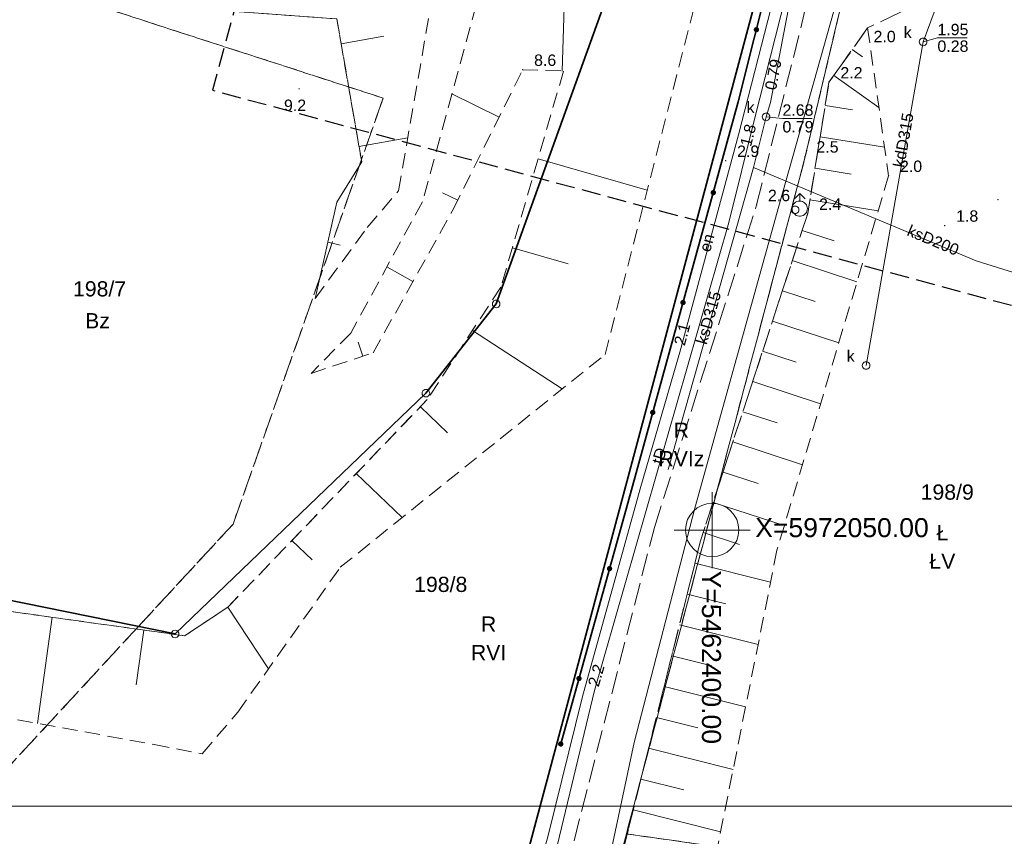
# Model space of a CAD drawing. Extents: x 5461355 to 5464904, y 5969481 to 5972975.
# Tile 7 of 40: x 5462354 to 5462419, y 5972030 to 5972084. Entities that reach past the tile are written whole.
import ezdxf
from ezdxf.enums import TextEntityAlignment as Align

# ---------------------------------------------------------------- set-up
doc = ezdxf.new("R2010")
doc.units = 0
doc.header["$PDSIZE"] = 0.75
for name, pattern in [('L_0_05', [1.75, 1.25, -0.5]), ('PRZER1-1', [1, 0.5, -0.5]), ('PRZER2-1', [1.5, 1, -0.5]), ('PRZER3-1', [2, 1.5, -0.5])]:
    doc.linetypes.add(name, pattern=pattern)
doc.layers.get('0').update_dxf_attribs({"linetype": 'CONTINUOUS'})
for name, color, linetype, lineweight in [('ARKUSZ', 7, 'CONTINUOUS', 18), ('GEPPGD', 7, 'CONTINUOUS', 18), ('GESDZI', 7, 'CONTINUOUS', 18), ('GESDZI_O', 7, 'CONTINUOUS', 18), ('GPO_GPE', 211, 'CONTINUOUS', 18), ('GSLKOG', 7, 'CONTINUOUS', 35), ('GSPWPN', 7, 'CONTINUOUS', 13), ('GSPWPN_O', 7, 'CONTINUOUS', 13), ('GSSKOA', 7, 'CONTINUOUS', 18), ('GSSSPG', 7, 'CONTINUOUS', 18), ('GSSZSN', 7, 'CONTINUOUS', 18), ('GUPIKP', 7, 'CONTINUOUS', 18), ('GUPPRZ_O', 7, 'CONTINUOUS', 18), ('KRZYZE_2000', 230, 'CONTINUOUS', 18), ('ZAKRES', 3, 'L_0_05', 18)]:
    doc.layers.add(name, color=color, linetype=linetype, lineweight=lineweight)
for name, color, linetype, lineweight, true_color in [('GESKKL', 7, 'CONTINUOUS', 18, 0x24bc24), ('GESKKL_O', 7, 'CONTINUOUS', 18, 0x24bc24), ('GESUZY', 7, 'CONTINUOUS', 18, 0x008000), ('GESUZY_O', 7, 'CONTINUOUS', 18, 0x008000), ('GULEPR', 1, 'CONTINUOUS', 18, 0xff0000), ('GULEPR_O', 1, 'CONTINUOUS', 18, 0xff0000), ('GULKPR', 7, 'CONTINUOUS', 18, 0x803300), ('GULKPR_O', 7, 'CONTINUOUS', 18, 0x803300), ('GULTPR', 7, 'CONTINUOUS', 18, 0xff9100), ('GULTPR_O', 7, 'CONTINUOUS', 18, 0xff9100), ('GULWPR', 5, 'CONTINUOUS', 18, 0x0000ff), ('GUPKSD', 7, 'CONTINUOUS', 18, 0x803300), ('GUPKSD_O', 7, 'CONTINUOUS', 18, 0x803300), ('GUPWDT', 5, 'CONTINUOUS', 18, 0x0000ff)]:
    doc.layers.add(name, color=color, linetype=linetype, lineweight=lineweight, true_color=true_color)
doc.styles.add('Arial', font='arial.ttf')

# ---------------------------------------------------------------- blocks, each defined once
blk = doc.blocks.new('GSPWPN1')
blk.add_hatch(color=0).paths.add_polyline_path([(-0.045, 0), (-0.043, -0.012), (-0.039, -0.022), (-0.032, -0.032), (-0.022, -0.039), (-0.012, -0.043), (0, -0.045), (0.012, -0.043), (0.022, -0.039), (0.032, -0.032), (0.039, -0.022), (0.043, -0.012), (0.045, 0), (0.043, 0.012), (0.039, 0.022), (0.032, 0.032), (0.022, 0.039), (0.012, 0.043), (0, 0.045), (-0.012, 0.043), (-0.022, 0.039), (-0.032, 0.032), (-0.039, 0.022), (-0.043, 0.012)])
blk = doc.blocks.new('GUPWDT1')
at = {"color": 0}
for points in [[(-0.353553, 0.646447), (0, 1), (0.353553, 0.646447)], [(0, 0.5), (0, 1)]]:
    blk.add_lwpolyline(points, dxfattribs=at)
blk.add_lwpolyline([(0, 0.5), (0.086824, 0.492404), (0.17101, 0.469846), (0.25, 0.433013), (0.321394, 0.383022), (0.383022, 0.321394), (0.433013, 0.25), (0.469846, 0.17101), (0.492404, 0.086824), (0.5, 0), (0.492404, -0.086824), (0.469846, -0.17101), (0.433013, -0.25), (0.377875, -0.32743), (0.309079, -0.393027), (0.229113, -0.444418), (0.140866, -0.479746), (0.047528, -0.497736), (-0.047528, -0.497736), (-0.140866, -0.479746), (-0.229113, -0.444418), (-0.309079, -0.393027), (-0.377875, -0.32743), (-0.433013, -0.25), (-0.4725, -0.163534), (-0.494911, -0.071157), (-0.499434, 0.023791), (-0.485906, 0.117879), (-0.454816, 0.207708), (-0.407288, 0.290028), (-0.34504, 0.361867), (-0.27032, 0.420627), (-0.185831, 0.464184), (-0.094626, 0.490964)], close=True, dxfattribs=at)
blk = doc.blocks.new('GUPIKP1_1')
at = {"color": 0}
blk.add_lwpolyline([(0, 0.25), (0.064705, 0.241481), (0.125, 0.216506), (0.176777, 0.176777), (0.216506, 0.125), (0.241481, 0.064705), (0.25, 0), (0.241481, -0.064705), (0.216506, -0.125), (0.176777, -0.176777), (0.125, -0.216506), (0.064705, -0.241481), (0, -0.25), (-0.064705, -0.241481), (-0.125, -0.216506), (-0.176777, -0.176777), (-0.216506, -0.125), (-0.241481, -0.064705), (-0.25, 0), (-0.241481, 0.064705), (-0.216506, 0.125), (-0.176777, 0.176777), (-0.125, 0.216506), (-0.064705, 0.241481)], close=True, dxfattribs=at)
blk = doc.blocks.new('GUPKSD1')
at = {"color": 0}
blk.add_lwpolyline([(0, 0.25), (0.064705, 0.241481), (0.125, 0.216506), (0.176777, 0.176777), (0.216506, 0.125), (0.241481, 0.064705), (0.25, 0), (0.241481, -0.064705), (0.216506, -0.125), (0.176777, -0.176777), (0.125, -0.216506), (0.064705, -0.241481), (0, -0.25), (-0.064705, -0.241481), (-0.125, -0.216506), (-0.176777, -0.176777), (-0.216506, -0.125), (-0.241481, -0.064705), (-0.25, 0), (-0.241481, 0.064705), (-0.216506, 0.125), (-0.176777, 0.176777), (-0.125, 0.216506), (-0.064705, 0.241481)], close=True, dxfattribs=at)
blk = doc.blocks.new('GEPPGD1_1')
at = {"color": 0}
blk.add_lwpolyline([(0, 0.25), (0.077254, 0.237764), (0.146946, 0.202254), (0.202254, 0.146946), (0.237764, 0.077254), (0.25, 0), (0.237764, -0.077254), (0.202254, -0.146946), (0.146946, -0.202254), (0.077254, -0.237764), (0, -0.25), (-0.077254, -0.237764), (-0.146946, -0.202254), (-0.202254, -0.146946), (-0.237764, -0.077254), (-0.25, 0), (-0.237764, 0.077254), (-0.202254, 0.146946), (-0.146946, 0.202254), (-0.077254, 0.237764)], close=True, dxfattribs=at)
blk = doc.blocks.new('KOLO')
blk.add_hatch(color=0).paths.add_polyline_path([(-0.175, 0), (-0.169037, -0.045293), (-0.151554, -0.0875), (-0.123744, -0.123744), (-0.0875, -0.151554), (-0.045293, -0.169037), (0, -0.175), (0.045293, -0.169037), (0.0875, -0.151554), (0.123744, -0.123744), (0.151554, -0.0875), (0.169037, -0.045293), (0.175, 0), (0.169037, 0.045293), (0.151554, 0.0875), (0.123744, 0.123744), (0.0875, 0.151554), (0.045293, 0.169037), (0, 0.175), (-0.045293, 0.169037), (-0.0875, 0.151554), (-0.123744, 0.123744), (-0.151554, 0.0875), (-0.169037, 0.045293)])
blk = doc.blocks.new('GSLKOG1')
blk.add_hatch(color=0).paths.add_polyline_path([(-0.175, 0), (-0.169037, -0.045293), (-0.151554, -0.0875), (-0.123744, -0.123744), (-0.0875, -0.151554), (-0.045293, -0.169037), (0, -0.175), (0.045293, -0.169037), (0.0875, -0.151554), (0.123744, -0.123744), (0.151554, -0.0875), (0.169037, -0.045293), (0.175, 0), (0.169037, 0.045293), (0.151554, 0.0875), (0.123744, 0.123744), (0.0875, 0.151554), (0.045293, 0.169037), (0, 0.175), (-0.045293, 0.169037), (-0.0875, 0.151554), (-0.123744, 0.123744), (-0.151554, 0.0875), (-0.169037, 0.045293)])

msp = doc.modelspace()

# ---------------------------------------------------------------- linework, layer by layer
at = {"layer": 'ARKUSZ', "color": 252, "linetype": 'Continuous', "lineweight": 13, "flags": 128}
msp.add_lwpolyline([(5462335.075, 5972031.828), (5462632.065, 5972031.828), (5462632.065, 5972328.817), (5462335.075, 5972328.817), (5462335.075, 5972031.828)], dxfattribs=at)
at = {"layer": 'GESDZI', "color": 84, "linetype": 'Continuous', "lineweight": 35, "elevation": 10.22}
for points in [[(5462384.29, 5972091.36), (5462215.94, 5972145.66), (5462213.96, 5972082.17), (5462308.18, 5972057.25), (5462340.61, 5972048.06), (5462364.69, 5972043.16), (5462381.18, 5972059), (5462385.8, 5972064.87), (5462396.55, 5972094.77)], [(5462376.59, 5971963.95), (5462384.76, 5972022.39), (5462386.94, 5972024.7), (5462387.65, 5972027.92), (5462406.22, 5972097.48), (5462396.55, 5972094.77), (5462385.8, 5972064.87), (5462381.18, 5972059), (5462364.69, 5972043.16), (5462340.61, 5972048.06), (5462308.18, 5972057.25), (5462213.96, 5972082.17), (5462213.12, 5972055.3), (5462223.9, 5971961.75), (5462260.21, 5971948.8), (5462357.51, 5971912.55), (5462364.45, 5971930.25), (5462372.73, 5971927.18)], [(5462408.64, 5971941.45), (5462391.49, 5971924.46), (5462372.95, 5971927.1), (5462372.73, 5971927.18), (5462376.59, 5971963.95), (5462384.76, 5972022.39), (5462386.94, 5972024.7), (5462387.65, 5972027.92), (5462406.22, 5972097.48), (5462459.45, 5972086.04), (5462459.72, 5972075.93), (5462424.23, 5971963.77), (5462419.1, 5971954.48)]]:
    msp.add_lwpolyline(points, close=True, dxfattribs=at)
at = {"layer": 'GESKKL', "color": 252, "linetype": 'PRZER3-1', "lineweight": 18}
msp.add_lwpolyline([(5462271.86, 5972114.32), (5462287.32, 5972108.34), (5462317.3, 5972098.89), (5462358.43, 5972084.87), (5462378.37, 5972078.41), (5462368.5, 5972050.38), (5462362.28, 5972043.65), (5462350.53, 5972030.95), (5462285.07, 5972049.3), (5462341.47, 5972016.42), (5462345.34, 5972019.01), (5462383.103, 5972010.54), (5462384.76, 5972022.39), (5462386.94, 5972024.7), (5462387.65, 5972027.92), (5462406.22, 5972097.48), (5462396.55, 5972094.77), (5462384.29, 5972091.36), (5462215.94, 5972145.66)], dxfattribs=at)
for points in [[(5462383.103, 5972010.54), (5462390.41, 5972008.91), (5462393.4, 5972026.37), (5462394.361, 5972030.01), (5462406.1, 5972074.48), (5462411.29, 5972096.39), (5462406.22, 5972097.48), (5462387.65, 5972027.92), (5462386.94, 5972024.7), (5462384.76, 5972022.39)], [(5462416.13, 5972003.44), (5462440.58, 5972081.66), (5462449.05, 5972079.02), (5462454.57, 5972077.19), (5462459.22, 5972075.69), (5462459.606, 5972075.568), (5462459.72, 5972075.93), (5462459.45, 5972086.04), (5462411.29, 5972096.39), (5462406.1, 5972074.48), (5462394.361, 5972030.01), (5462400.905, 5972029.088), (5462397.449, 5972007.541)], [(5462421.07, 5971953.77), (5462459.606, 5972075.568), (5462459.22, 5972075.69), (5462454.57, 5972077.19), (5462449.05, 5972079.02), (5462440.58, 5972081.66), (5462416.13, 5972003.44), (5462397.449, 5972007.541), (5462400.905, 5972029.088), (5462394.361, 5972030.01), (5462393.4, 5972026.37), (5462390.41, 5972008.91), (5462383.103, 5972010.54), (5462376.59, 5971963.95), (5462372.73, 5971927.18), (5462364.45, 5971930.25), (5462357.51, 5971912.55), (5462357.69, 5971912.33), (5462365.9, 5971909.32), (5462377.38, 5971905.1)]]:
    msp.add_lwpolyline(points, close=True, dxfattribs=at)
at = {"layer": 'GESUZY', "color": 252, "linetype": 'PRZER1-1', "lineweight": 18}
msp.add_lwpolyline([(5462271.86, 5972114.32), (5462287.32, 5972108.34), (5462317.3, 5972098.89), (5462358.43, 5972084.87), (5462378.37, 5972078.41), (5462368.5, 5972050.38), (5462362.28, 5972043.65), (5462350.53, 5972030.95), (5462285.07, 5972049.3), (5462341.47, 5972016.42), (5462345.34, 5972019.01), (5462383.103, 5972010.54), (5462384.76, 5972022.39), (5462386.94, 5972024.7), (5462387.65, 5972027.92), (5462406.22, 5972097.48), (5462396.55, 5972094.77), (5462384.29, 5972091.36), (5462215.94, 5972145.66)], dxfattribs=at)
for points in [[(5462358.43, 5972084.87), (5462317.3, 5972098.89), (5462287.32, 5972108.34), (5462271.86, 5972114.32), (5462248.94, 5972122.56), (5462239.45, 5972123.56), (5462228.12, 5972124.71), (5462225.9, 5972116.09), (5462233.88, 5972108.72), (5462232.52, 5972086.16), (5462238.209, 5972075.756), (5462243.02, 5972061.7), (5462285.07, 5972049.3), (5462350.53, 5972030.95), (5462362.28, 5972043.65), (5462368.5, 5972050.38), (5462378.37, 5972078.41)], [(5462383.103, 5972010.54), (5462390.41, 5972008.91), (5462393.4, 5972026.37), (5462394.361, 5972030.01), (5462406.1, 5972074.48), (5462411.29, 5972096.39), (5462406.22, 5972097.48), (5462387.65, 5972027.92), (5462386.94, 5972024.7), (5462384.76, 5972022.39)], [(5462416.13, 5972003.44), (5462440.58, 5972081.66), (5462449.05, 5972079.02), (5462454.57, 5972077.19), (5462459.22, 5972075.69), (5462459.606, 5972075.568), (5462459.72, 5972075.93), (5462459.45, 5972086.04), (5462411.29, 5972096.39), (5462406.1, 5972074.48), (5462394.361, 5972030.01), (5462400.905, 5972029.088), (5462397.449, 5972007.541)], [(5462421.07, 5971953.77), (5462459.606, 5972075.568), (5462459.22, 5972075.69), (5462454.57, 5972077.19), (5462449.05, 5972079.02), (5462440.58, 5972081.66), (5462416.13, 5972003.44), (5462397.449, 5972007.541), (5462400.905, 5972029.088), (5462394.361, 5972030.01), (5462393.4, 5972026.37), (5462390.41, 5972008.91), (5462383.103, 5972010.54), (5462376.59, 5971963.95), (5462372.73, 5971927.18), (5462364.45, 5971930.25), (5462357.51, 5971912.55), (5462357.69, 5971912.33), (5462365.9, 5971909.32), (5462377.38, 5971905.1)]]:
    msp.add_lwpolyline(points, close=True, dxfattribs=at)
at = {"layer": 'GPO_GPE', "color": 252}
msp.add_point((5462400, 5972050), dxfattribs=at)
at = {"layer": 'GSLKOG', "color": 252, "linetype": 'Continuous', "lineweight": 35}
msp.add_lwpolyline([(5462405.918, 5972094.937), (5462401.718, 5972078.161), (5462394.453, 5972051.764), (5462390.042, 5972035.924)], dxfattribs=at)
at = {"layer": 'GSSKOA', "color": 252, "linetype": 'PRZER3-1', "lineweight": 18}
for points in [[(5462390.42, 5972027.61), (5462396.2, 5972050.16), (5462402.92, 5972071.38), (5462406.06, 5972083.98), (5462407.16, 5972091.26), (5462406.68, 5972095.6)], [(5462435.7, 5972083.16), (5462419.92, 5972085.56), (5462414.23, 5972084.94), (5462410.22, 5972083.03), (5462407.68, 5972079.45), (5462406.28, 5972070.81), (5462399.23, 5972049.28), (5462393.52, 5972026.42)]]:
    msp.add_lwpolyline(points, dxfattribs=at)
at = {"layer": 'GSSSPG', "color": 252, "linetype": 'PRZER2-1', "lineweight": 18}
for points in [[(5462228.12, 5972124.71), (5462225.9, 5972116.09), (5462233.677, 5972108.539), (5462233.672, 5972107.612), (5462233.664, 5972106.909), (5462232.52, 5972086.16), (5462238.209, 5972075.756), (5462270.782, 5972067.977), (5462308.612, 5972058.103), (5462337, 5972048.521), (5462340.125, 5972047.83), (5462350.241, 5972045.148), (5462365.317, 5972043.043), (5462368.152, 5972044.916), (5462381.271, 5972058.582)], [(5462373.895, 5972065.227), (5462375.33, 5972071.561), (5462376.958, 5972074.22), (5462375.321, 5972083.621), (5462358.43, 5972084.87), (5462317.3, 5972098.89), (5462287.32, 5972108.34), (5462271.86, 5972114.32), (5462248.94, 5972122.56), (5462228.12, 5972124.71)]]:
    msp.add_lwpolyline(points, dxfattribs=at)
at = {"layer": 'GSSZSN', "color": 252, "linetype": 'PRZER2-1', "lineweight": 18}
for points in [[(5462233.677, 5972108.539), (5462225.9, 5972116.09), (5462228.12, 5972124.71), (5462248.94, 5972122.56), (5462271.86, 5972114.32), (5462287.32, 5972108.34), (5462317.3, 5972098.89), (5462358.43, 5972084.87), (5462375.321, 5972083.621), (5462376.958, 5972074.22), (5462375.33, 5972071.561), (5462373.895, 5972065.227), (5462377.326, 5972069.898), (5462379.381, 5972072.317), (5462381.755, 5972085.96), (5462380.012, 5972088.929), (5462341.866, 5972105.919), (5462294.92, 5972122.016), (5462272.607, 5972128.475), (5462263.533, 5972131.022), (5462220.754, 5972141.114), (5462212.728, 5972126.296), (5462210.598, 5972108.603)], [(5462382.2, 5971949.31), (5462383.17, 5971954.76), (5462386.83, 5971980.08), (5462388.47, 5971999.27), (5462393.52, 5972026.42), (5462399.23, 5972049.28), (5462406.28, 5972070.81), (5462407.68, 5972079.45), (5462410.22, 5972083.03), (5462411.6, 5972073.3), (5462404.26, 5972048.67), (5462399.21, 5972023.42), (5462392.41, 5971998.44), (5462390.28, 5971979.68), (5462385.9, 5971956.46)]]:
    msp.add_lwpolyline(points, close=True, dxfattribs=at)
msp.add_lwpolyline([(5462345.477, 5972039.105), (5462363.309, 5972035.897), (5462366.466, 5972035.276), (5462368.814, 5972038.01), (5462375.548, 5972047.547), (5462392.963, 5972061.548), (5462399.054, 5972085.3), (5462399.575, 5972086.678), (5462394.321, 5972088.544), (5462389.04, 5972088.693), (5462384.885, 5972085.96), (5462380.954, 5972071.593), (5462376.235, 5972062.957), (5462373.626, 5972060.298), (5462377.71, 5972061.653), (5462382.995, 5972071.126), (5462387.542, 5972080.279), (5462390.231, 5972080.189), (5462386.115, 5972065.98), (5462381.271, 5972058.582), (5462368.158, 5972044.92), (5462365.317, 5972043.043), (5462350.241, 5972045.148)], dxfattribs=at)
at = {"layer": 'GSSZSN', "color": 252, "linetype": 'Continuous', "lineweight": 18}
for points in [[(5462390.139, 5972080.192), (5462390.28, 5972084.423)], [(5462375.606, 5972081.986), (5462378.42, 5972082.476)], [(5462409.205, 5972081.599), (5462409.882, 5972081.119)], [(5462407.995, 5972079.894), (5462410.964, 5972077.787)], [(5462385.986, 5972077.147), (5462382.894, 5972078.683)], [(5462407.432, 5972077.923), (5462409.23, 5972077.631)], [(5462376.781, 5972075.235), (5462379.986, 5972075.793)], [(5462407.098, 5972075.858), (5462411.335, 5972075.172)], [(5462395.732, 5972072.344), (5462388.56, 5972074.422)], [(5462406.763, 5972073.794), (5462409.141, 5972073.409)], [(5462383.274, 5972071.687), (5462382.264, 5972072.189)], [(5462406.429, 5972071.729), (5462410.915, 5972071.002)], [(5462405.919, 5972069.708), (5462408.019, 5972069.02)], [(5462374.732, 5972068.924), (5462375.538, 5972068.742)], [(5462386.864, 5972068.567), (5462390.54, 5972067.502)], [(5462405.268, 5972067.72), (5462409.522, 5972066.327)], [(5462380.331, 5972066.35), (5462378.612, 5972067.308)], [(5462404.617, 5972065.733), (5462406.771, 5972065.027)], [(5462403.967, 5972063.745), (5462408.327, 5972062.317)], [(5462390.14, 5972059.278), (5462384.251, 5972063.133)], [(5462377.029, 5972061.427), (5462376.721, 5972062.355)], [(5462403.316, 5972061.758), (5462405.523, 5972061.035)], [(5462402.665, 5972059.77), (5462407.132, 5972058.307)], [(5462380.817, 5972058.108), (5462382.61, 5972056.387)], [(5462402.014, 5972057.783), (5462404.274, 5972057.043)], [(5462401.363, 5972055.795), (5462405.937, 5972054.297)], [(5462400.713, 5972053.808), (5462403.026, 5972053.05)], [(5462376.596, 5972053.711), (5462379.612, 5972050.815)], [(5462400.062, 5972051.82), (5462404.742, 5972050.288)], [(5462372.374, 5972049.313), (5462373.692, 5972048.048)], [(5462399.411, 5972049.833), (5462401.796, 5972049.052)], [(5462398.864, 5972047.815), (5462403.84, 5972046.572)], [(5462398.357, 5972045.786), (5462400.894, 5972045.153)], [(5462368.152, 5972044.916), (5462370.829, 5972040.864)], [(5462356.607, 5972044.259), (5462355.633, 5972037.278)], [(5462362.645, 5972043.416), (5462362.141, 5972039.807)], [(5462397.851, 5972043.757), (5462403.019, 5972042.466)], [(5462397.344, 5972041.728), (5462399.976, 5972041.071)], [(5462396.837, 5972039.699), (5462402.198, 5972038.36)], [(5462396.33, 5972037.67), (5462399.059, 5972036.989)], [(5462395.823, 5972035.641), (5462401.377, 5972034.254)], [(5462395.316, 5972033.612), (5462398.141, 5972032.907)], [(5462394.81, 5972031.583), (5462400.556, 5972030.148)]]:
    msp.add_lwpolyline(points, dxfattribs=at)
at = {"layer": 'GULEPR', "color": 1, "linetype": 'Continuous', "lineweight": 18, "true_color": 0xff0000, "elevation": 10.14}
msp.add_lwpolyline([(5462413.92, 5972094.65), (5462411.31, 5972095.3), (5462407.13, 5972095.87), (5462406.48, 5972094.18), (5462404.95, 5972088.59), (5462401.74, 5972076), (5462397.87, 5972061.7), (5462395.27, 5972052.71), (5462391.47, 5972039.04), (5462389.22, 5972029.91), (5462387.67, 5972024.28), (5462385.55, 5972013.95), (5462385.28, 5972010.09), (5462384.99, 5972004.26), (5462383.99, 5971994.74), (5462383.18, 5971985.42), (5462381.47, 5971972.22), (5462380.68, 5971964.26), (5462384.58, 5971963.43), (5462392.02, 5971961.8), (5462398.19, 5971959.67), (5462406.34, 5971957.26), (5462406.695, 5971958.131)], dxfattribs=at)
msp.add_lwpolyline([(5462413.92, 5972094.65), (5462411.31, 5972095.3), (5462407.13, 5972095.87), (5462406.48, 5972094.18), (5462404.95, 5972088.59), (5462401.74, 5972076), (5462397.87, 5972061.7), (5462395.27, 5972052.71), (5462391.47, 5972039.04), (5462389.22, 5972029.91), (5462387.67, 5972024.28), (5462385.55, 5972013.95), (5462385.28, 5972010.09), (5462384.99, 5972004.26), (5462383.99, 5971994.74), (5462383.18, 5971985.42), (5462381.47, 5971972.22), (5462380.68, 5971964.26), (5462384.58, 5971963.43), (5462392.02, 5971961.8), (5462398.19, 5971959.67), (5462406.34, 5971957.26), (5462406.695, 5971958.131)], dxfattribs=at)
at = {"layer": 'GULKPR', "linetype": 'Continuous', "lineweight": 18}
for points in [[(5462403.542, 5972077.176), (5462403.828, 5972078.129), (5462407.702, 5972098.311), (5462413.346, 5972124.744)], [(5462413.87, 5972082.108), (5462418.602, 5972094.89)], [(5462410.119, 5972060.82), (5462413.87, 5972082.108)], [(5462402.717, 5972073.854), (5462403.542, 5972077.176)], [(5462397.112, 5972053.982), (5462402.717, 5972073.854)], [(5462430.69, 5972063.531), (5462417.356, 5972067.701), (5462402.717, 5972073.854)]]:
    msp.add_lwpolyline(points, dxfattribs=at)
at = {"layer": 'GULTPR', "color": 30, "linetype": 'Continuous', "lineweight": 18, "true_color": 0xff9100, "elevation": 10.14}
msp.add_lwpolyline([(5462462.2, 5972234.51), (5462450.43, 5972234.158), (5462449.091, 5972232.78), (5462447.924, 5972231.201), (5462438.018, 5972208.875), (5462435.179, 5972201.759), (5462428.501, 5972183.96), (5462419.527, 5972163.61), (5462414.195, 5972142.483), (5462412.711, 5972124.992), (5462411.092, 5972116.673), (5462407.3, 5972094.825), (5462402.792, 5972077.023), (5462401.096, 5972070.227), (5462392.258, 5972039.441), (5462386.279, 5972014.531), (5462384.401, 5971988.917), (5462380.341, 5971958.022), (5462377.764, 5971942.121), (5462376.701, 5971929.463), (5462373.291, 5971911.539), (5462373.192, 5971906.639)], dxfattribs=at)
msp.add_lwpolyline([(5462462.2, 5972234.51), (5462450.43, 5972234.158), (5462449.091, 5972232.78), (5462447.924, 5972231.201), (5462438.018, 5972208.875), (5462435.179, 5972201.759), (5462428.501, 5972183.96), (5462419.527, 5972163.61), (5462414.195, 5972142.483), (5462412.711, 5972124.992), (5462411.092, 5972116.673), (5462407.3, 5972094.825), (5462402.792, 5972077.023), (5462401.096, 5972070.227), (5462392.258, 5972039.441), (5462386.279, 5972014.531), (5462384.401, 5971988.917), (5462380.341, 5971958.022), (5462377.764, 5971942.121), (5462376.701, 5971929.463), (5462373.291, 5971911.539), (5462373.192, 5971906.639)], dxfattribs=at)
at = {"layer": 'GULWPR', "color": 5, "linetype": 'Continuous', "lineweight": 18, "true_color": 0x0000ff, "elevation": 10.14}
msp.add_lwpolyline([(5462438.29, 5972194.17), (5462425.14, 5972161.82), (5462420.54, 5972151.19), (5462417.04, 5972133.58), (5462412.95, 5972111.86), (5462411.49, 5972103.1), (5462410.78, 5972100.19), (5462408.03, 5972084.21), (5462404.39, 5972071.3), (5462398.85, 5972051.44), (5462394.88, 5972036.02), (5462391.35, 5972019.42), (5462387.51, 5971996), (5462384.51, 5971974.71), (5462382.51, 5971965.6)], dxfattribs=at)
at = {"layer": 'GUPPRZ_O', "color": 36, "linetype": 'Continuous', "lineweight": 13, "true_color": 0x803300, "elevation": 10.8, "flags": 128}
for points in [[(5462413.87, 5972082.108), (5462414.81, 5972082.374), (5462416.77, 5972082.374)], [(5462403.542, 5972077.176), (5462404.622, 5972077.075), (5462406.582, 5972077.075)]]:
    msp.add_lwpolyline(points, dxfattribs=at)
at = {"layer": 'KRZYZE_2000', "color": 252, "lineweight": 18, "flags": 128}
for points in [[(5462400, 5972047.5), (5462400, 5972052.5)], [(5462397.5, 5972050), (5462402.5, 5972050)]]:
    msp.add_lwpolyline(points, dxfattribs=at)
at = {"layer": 'KRZYZE_2000', "color": 252, "linetype": 'Continuous', "lineweight": 18}
msp.add_circle((5462400, 5972050), 1.75, dxfattribs=at)
at = {"layer": 'ZAKRES', "lineweight": 30, "flags": 128}
msp.add_lwpolyline([(5462543.8, 5972311.19), (5462511.46, 5972288.78), (5462481.09, 5972259.6), (5462422.01, 5972247.35), (5462418.13, 5972209.64), (5462389.82, 5972163.08), (5462367.15, 5972078.93), (5462475.94, 5972049.63), (5462481.47, 5972081.94), (5462475.95, 5972139.11), (5462481.03, 5972188.17), (5462517.69, 5972229.73), (5462568.77, 5972278.32)], close=True, dxfattribs=at)

# ---------------------------------------------------------------- block references
at = {"layer": 'GEPPGD', "color": 252, "linetype": 'Continuous', "lineweight": 18}
for p in [(5462385.8, 5972064.87, 10.24), (5462381.18, 5972059, 10.24), (5462364.69, 5972043.16, 10.24)]:
    msp.add_blockref('GEPPGD1_1', p, dxfattribs=at)
at = {"layer": 'GSLKOG', "color": 252, "linetype": 'Continuous', "lineweight": 35}
for name, p, rotation in [('KOLO', (5462402.907, 5972082.911, 10.18), 255.9449358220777), ('KOLO', (5462402.907, 5972082.911, 10.18), 255.9449358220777), ('KOLO', (5462400.076, 5972072.193, 10.18), 254.6128339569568), ('KOLO', (5462400.076, 5972072.193, 10.18), 254.6128339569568), ('KOLO', (5462398.086, 5972064.962, 10.18), 254.6128339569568), ('KOLO', (5462398.086, 5972064.962, 10.18), 254.6128339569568), ('KOLO', (5462396.096, 5972057.731, 10.18), 254.6128339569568), ('KOLO', (5462396.096, 5972057.731, 10.18), 254.6128339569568), ('KOLO', (5462393.254, 5972047.456, 10.18), 254.4392295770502), ('KOLO', (5462393.254, 5972047.456, 10.18), 254.4392295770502), ('KOLO', (5462391.242, 5972040.231, 10.18), 254.4392295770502), ('KOLO', (5462391.242, 5972040.231, 10.18), 254.4392295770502), ('GSLKOG1', (5462390.042, 5972035.924, 10.18), 254.4392295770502)]:
    msp.add_blockref(name, p, dxfattribs=dict(at, rotation=rotation))
at = {"layer": 'GSPWPN', "color": 252, "linetype": 'Continuous', "lineweight": 13}
for p in [(5462410.22, 5972083.03, 10.08), (5462387.542, 5972080.279, 10.08), (5462372.844, 5972079.022, 10.08), (5462407.68, 5972079.45, 10.08), (5462406.105, 5972074.573, 10.08), (5462400.89, 5972074.29, 10.08), (5462411.6, 5972073.3, 10.08), (5462402.92, 5972071.38, 10.08), (5462418.79, 5972071.73, 10.08), (5462406.28, 5972070.81, 10.08), (5462415.288, 5972070.027, 10.08)]:
    msp.add_blockref('GSPWPN1', p, dxfattribs=at)
at = {"layer": 'GUPIKP', "color": 252, "linetype": 'Continuous', "lineweight": 18}
msp.add_blockref('GUPIKP1_1', (5462405.45, 5972071.06, 10.16), dxfattribs=at)
at = {"layer": 'GUPKSD', "linetype": 'Continuous', "lineweight": 18}
for p in [(5462413.87, 5972082.108, 10.16), (5462403.542, 5972077.176, 10.16), (5462410.119, 5972060.82, 10.16)]:
    msp.add_blockref('GUPKSD1', p, dxfattribs=at)
at = {"layer": 'GUPWDT', "color": 5, "linetype": 'Continuous', "lineweight": 18, "true_color": 0x0000ff}
msp.add_blockref('GUPWDT1', (5462405.76, 5972071.14, 10.16), dxfattribs=at)

# ---------------------------------------------------------------- texts
at = {"layer": 'GESDZI_O', "color": 84, "linetype": 'Continuous', "lineweight": 0, "style": 'Arial'}
for s, p in [('198/7', (5462359.725, 5972065.364, 10.8)), ('198/9', (5462415.454, 5972051.995, 10.8)), ('198/8', (5462382.155, 5972045.924, 10.8))]:
    msp.add_text(s, height=1, dxfattribs=at).set_placement(p, align=Align.CENTER)
at = {"layer": 'GESKKL_O', "color": 252, "linetype": 'Continuous', "lineweight": 0, "style": 'Arial'}
for s, p in [('RVIz', (5462397.977, 5972054.192, 10.8)), ('ŁV', (5462415.136, 5972047.449, 10.8)), ('RVI', (5462385.3, 5972041.437, 10.8))]:
    msp.add_text(s, height=1, dxfattribs=at).set_placement(p, align=Align.CENTER)
at = {"layer": 'GESUZY_O', "color": 252, "linetype": 'Continuous', "lineweight": 0, "style": 'Arial'}
for s, p in [('Bz', (5462359.59, 5972063.267, 10.8)), ('R', (5462397.977, 5972056.067, 10.8)), ('Ł', (5462415.136, 5972049.324, 10.8)), ('R', (5462385.3, 5972043.312, 10.8))]:
    msp.add_text(s, height=1, dxfattribs=at).set_placement(p, align=Align.CENTER)
at = {"layer": 'GSPWPN_O', "color": 252, "linetype": 'Continuous', "lineweight": 0, "style": 'Arial'}
msp.add_text('2.0', height=0.75, rotation=360, dxfattribs=at).set_placement((5462410.61, 5972082.086, 10.8))
for s, p in [('8.6', (5462388.292, 5972080.529, 10.8)), ('2.2', (5462408.43, 5972079.7, 10.8)), ('9.2', (5462371.848, 5972077.562, 10.8)), ('2.9', (5462401.64, 5972074.54, 10.8)), ('2.5', (5462406.855, 5972074.823, 10.8)), ('2.0', (5462412.35, 5972073.55, 10.8)), ('2.6', (5462403.67, 5972071.63, 10.8)), ('2.4', (5462407.03, 5972071.06, 10.8)), ('1.8', (5462416.038, 5972070.277, 10.8))]:
    msp.add_text(s, height=0.75, dxfattribs=at).set_placement(p)
at = {"layer": 'GULEPR_O', "color": 1, "linetype": 'Continuous', "lineweight": 0, "true_color": 0xff0000, "style": 'Arial'}
msp.add_text('en', height=0.75, rotation=74.85681, dxfattribs=at).set_placement((5462400.01, 5972068.795, 10.8), align=Align.CENTER)
at = {"layer": 'GULKPR_O', "color": 36, "linetype": 'Continuous', "lineweight": 0, "true_color": 0x803300, "style": 'Arial'}
for s, rotation, p in [('kdD315', 80.00844, (5462412.935, 5972075.583, 10.8)), ('ksD200', 337.20092, (5462414.386, 5972068.719, 10.8)), ('ksD315', 74.24876, (5462400.119, 5972063.86, 10.8))]:
    msp.add_text(s, height=0.75, rotation=rotation, dxfattribs=at).set_placement(p, align=Align.CENTER)
at = {"layer": 'GULTPR_O', "color": 30, "linetype": 'Continuous', "lineweight": 0, "true_color": 0xff9100, "style": 'Arial'}
msp.add_text('tD', height=0.75, rotation=73.98184, dxfattribs=at).set_placement((5462396.881, 5972054.776, 10.8), align=Align.CENTER)
at = {"layer": 'GUPKSD_O', "linetype": 'Continuous', "lineweight": 0, "style": 'Arial'}
for p in [(5462413.12, 5972082.358, 10.8), (5462402.792, 5972077.426, 10.8), (5462409.369, 5972061.07, 10.8)]:
    msp.add_text('k', height=0.75, dxfattribs=at).set_placement(p, align=Align.RIGHT)
at = {"layer": 'GUPPRZ_O', "color": 36, "linetype": 'Continuous', "lineweight": 0, "true_color": 0x803300, "style": 'Arial'}
for s, rotation, p in [('1.95', 360, (5462414.81, 5972082.546, 10.8)), ('0.28', 360, (5462414.81, 5972081.451, 10.8)), ('0.79', 79.13451, (5462404.19, 5972078.892, 10.8)), ('2.68', 360, (5462404.622, 5972077.248, 10.8)), ('0.79', 360, (5462404.622, 5972076.153, 10.8))]:
    msp.add_text(s, height=0.75, rotation=rotation, dxfattribs=at).set_placement(p)
at = {"layer": 'GUPPRZ_O', "color": 30, "linetype": 'Continuous', "lineweight": 0, "true_color": 0xff9100, "style": 'Arial'}
msp.add_text('1.8', height=0.75, rotation=75.99147, dxfattribs=at).set_placement((5462402.901, 5972076.587, 10.8), align=Align.RIGHT)
at = {"layer": 'GUPPRZ_O', "color": 1, "linetype": 'Continuous', "lineweight": 0, "true_color": 0xff0000, "style": 'Arial'}
msp.add_text('2.1', height=0.75, rotation=74.85681, dxfattribs=at).set_placement((5462398.192, 5972062.078, 10.8))
at = {"layer": 'GUPPRZ_O', "color": 30, "linetype": 'Continuous', "lineweight": 0, "true_color": 0xff9100, "style": 'Arial'}
msp.add_text('2.2', height=0.75, rotation=73.98184, dxfattribs=at).set_placement((5462392.535, 5972039.636, 10.8))
at = {"layer": 'KRZYZE_2000', "color": 252, "lineweight": 25, "style": 'Arial'}
msp.add_text('X=5972050.00', height=1.25, dxfattribs=at).set_placement((5462402.83, 5972049.53))
msp.add_text('Y=5462400.00', height=1.25, rotation=-90, dxfattribs=at).set_placement((5462399.33, 5972047.33))

doc.saveas('drawing.dxf')
